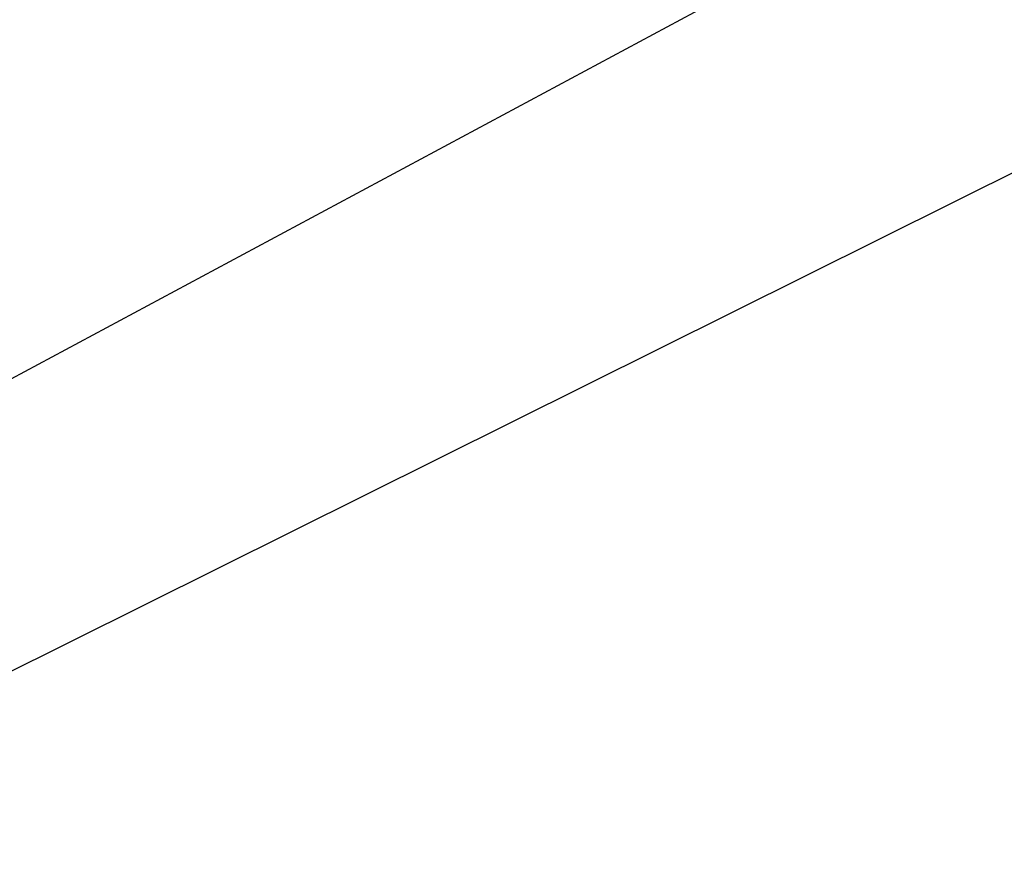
# Model space of a CAD drawing. Header units: millimetres. Extents: x -131 to 131, y -191 to 191.
# Tile 180 of 256: x -72.68562 to -72.67716, y -110.2066 to -110.19924. Entities that reach past the tile are written whole.
import ezdxf

# ---------------------------------------------------------------- set-up
doc = ezdxf.new("R2010")
doc.units = ezdxf.units.MM
doc.layers.get('0').update_dxf_attribs({"color": 8, "linetype": 'CONTINUOUS'})

# ---------------------------------------------------------------- blocks, each defined once
blk = doc.blocks.new('sgBrepBlock__245065360')
at = {"color": 0}
blk.add_polyline3d([(-66.9619926, -110.4151869, -8), (-67.548439, -110.0766019, -8), (-68.1720486, -109.8126506, -8), (-68.823368, -109.6273343, -8), (-69.492524, -109.523462, -8), (-70.1693728, -109.5026085, -8), (-70.8436541, -109.5650899, -8), (-71.5051464, -109.709959, -8), (-72.1438223, -109.9350197, -8), (-72.75, -110.2368603, -8), (-73.3144905, -110.6109052, -8), (-73.8287367, -111.0514844, -8), (-74.2849432, -111.5519191, -8), (-74.6761942, -112.1046231, -8), (-74.996559, -112.7012181, -8), (-75.241181, -113.3326603, -8), (-75.406352, -113.9893777, -8), (-75.4895683, -114.661415, -8), (-75.4895683, -115.338585, -8)], dxfattribs=at)
blk = doc.blocks.new('sgBrepBlock__245065872')
at = {"color": 0}
blk.add_polyline3d([(-73.3144905, -110.6109052, -3), (-73.0380074, -110.4151869, -3), (-72.75, -110.2368603, -3), (-72.451561, -110.0766019, -3), (-72.1438223, -109.9350197, -3), (-71.8279514, -109.8126506, -3), (-71.5051464, -109.709959, -3), (-71.176632, -109.6273343, -3), (-70.8436541, -109.5650899, -3), (-70.507476, -109.523462, -3), (-70.1693728, -109.5026085, -3), (-69.8306272, -109.5026085, -3), (-69.492524, -109.523462, -3), (-69.1563459, -109.5650899, -3), (-68.823368, -109.6273343, -3), (-68.4948536, -109.709959, -3), (-68.1720486, -109.8126506, -3), (-67.8561777, -109.9350197, -3), (-67.548439, -110.0766019, -3), (-67.25, -110.2368603, -3), (-66.9619926, -110.4151869, -3)], dxfattribs=at)
blk = doc.blocks.new('sgBrepBlock__245068432')
at = {"color": 0}
for points in [[(-66.9619926, -110.4151869, -8), (-67.548439, -110.0766019, -8), (-68.1720486, -109.8126506, -8), (-68.823368, -109.6273343, -8), (-69.492524, -109.523462, -8), (-70.1693728, -109.5026085, -8), (-70.8436541, -109.5650899, -8), (-71.5051464, -109.709959, -8), (-72.1438223, -109.9350197, -8), (-72.75, -110.2368603, -8), (-73.3144905, -110.6109052, -8)], [(-73.3144905, -110.6109052, -3), (-73.0380074, -110.4151869, -3), (-72.75, -110.2368603, -3), (-72.451561, -110.0766019, -3), (-72.1438223, -109.9350197, -3), (-71.8279514, -109.8126506, -3), (-71.5051464, -109.709959, -3), (-71.176632, -109.6273343, -3), (-70.8436541, -109.5650899, -3), (-70.507476, -109.523462, -3), (-70.1693728, -109.5026085, -3), (-69.8306272, -109.5026085, -3), (-69.492524, -109.523462, -3), (-69.1563459, -109.5650899, -3), (-68.823368, -109.6273343, -3), (-68.4948536, -109.709959, -3), (-68.1720486, -109.8126506, -3), (-67.8561777, -109.9350197, -3), (-67.548439, -110.0766019, -3), (-67.25, -110.2368603, -3), (-66.9619926, -110.4151869, -3)]]:
    blk.add_polyline3d(points, dxfattribs=at)
blk = doc.blocks.new('sgBrepBlock_Omega+SlimClamp_245064080')
at = {"color": 0}
for name in ['sgBrepBlock__245065360', 'sgBrepBlock__245065872', 'sgBrepBlock__245068432']:
    blk.add_blockref(name, (0, 0), dxfattribs=at)

msp = doc.modelspace()

# ---------------------------------------------------------------- block references
at = {"color": 7}
msp.add_blockref('sgBrepBlock_Omega+SlimClamp_245064080', (0, 0), dxfattribs=at)

doc.saveas('drawing.dxf')
